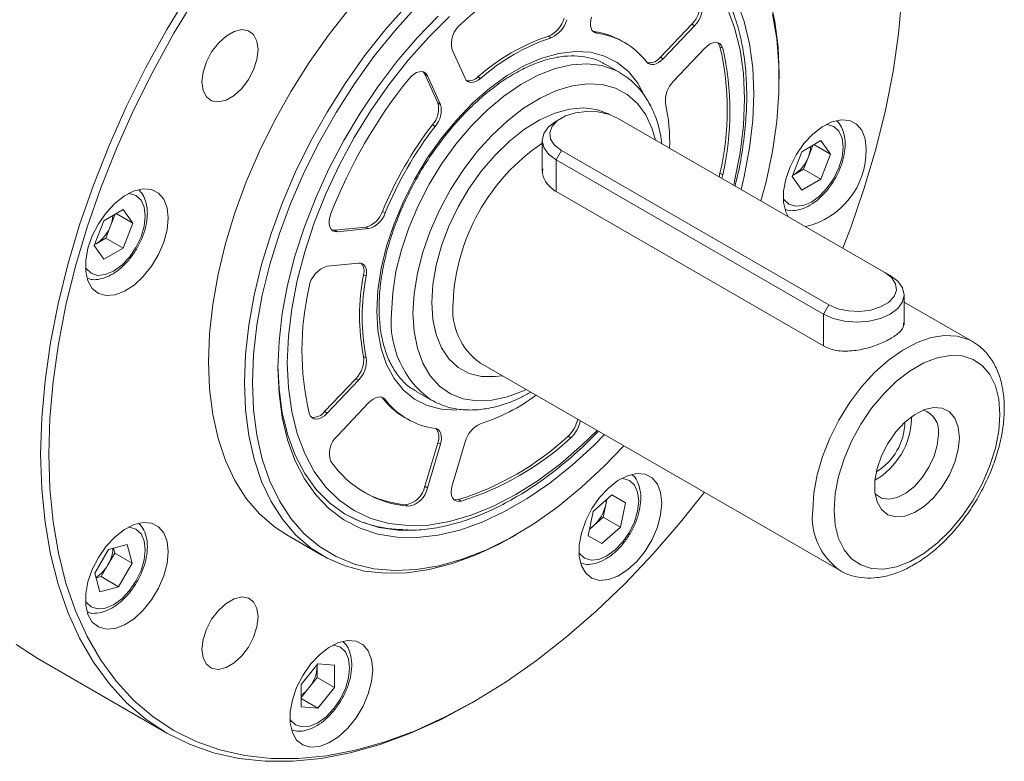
# Model space of a CAD drawing. Header units: millimetres. Extents: x 889 to 1305, y 1037 to 1331.
# Tile 4 of 10: x 1028 to 1065, y 1109 to 1136. Entities that reach past the tile are written whole.
import ezdxf

# ---------------------------------------------------------------- set-up
doc = ezdxf.new("R2010")
doc.units = ezdxf.units.MM
doc.layers.get('0').update_dxf_attribs({"lineweight": 18})

msp = doc.modelspace()

# ---------------------------------------------------------------- linework, layer by layer
at = {"color": 7, "linetype": 'Continuous', "lineweight": 15}
for p, q in [((1052.131394, 1134.616077), (1053.287032, 1135.835975)), ((1052.230387, 1134.558929), (1053.386025, 1135.778828)), ((1053.287032, 1135.835975), (1053.386025, 1135.778828)), ((1047.987066, 1135.393627), (1048.086059, 1135.33648)), ((1049.633108, 1135.567909), (1049.669919, 1135.560178)), ((1049.669919, 1135.560178), (1049.768912, 1135.50303)), ((1044.418621, 1134.891332), (1044.897302, 1133.83318)), ((1050.801908, 1135.155569), (1050.702915, 1135.212716)), ((1053.764863, 1134.941387), (1052.609224, 1133.721488)), ((1054.333758, 1135.002399), (1054.432751, 1134.945252)), ((1052.131394, 1134.616077), (1052.230387, 1134.558929)), ((1050.623435, 1134.046196), (1050.078961, 1134.360514)), ((1043.883715, 1132.924876), (1043.405034, 1133.983027)), ((1043.405034, 1133.983027), (1043.504027, 1133.92588)), ((1043.982708, 1132.867729), (1043.504027, 1133.92588)), ((1045.369417, 1133.882491), (1045.46841, 1133.825343)), ((1056.528237, 1133.813009), (1056.528238, 1133.984454)), ((1043.883715, 1132.924876), (1043.982708, 1132.867729)), ((1048.459983, 1132.356457), (1048.261961, 1132.242105)), ((1060.438538, 1126.6417), (1050.539045, 1132.356555)), ((1043.686564, 1132.10606), (1043.785557, 1132.048913)), ((1047.749597, 1131.527865), (1047.749597, 1130.394707)), ((1057.358759, 1131.11365), (1058.073194, 1131.526085)), ((1057.772716, 1131.352622), (1057.608336, 1130.928949)), ((1057.811594, 1131.375064), (1058.430412, 1131.017828)), ((1058.073194, 1131.526085), (1058.430412, 1131.017828)), ((1048.460151, 1131.156436), (1048.262161, 1130.813507)), ((1048.460151, 1131.156436), (1058.359644, 1125.44158)), ((1057.001542, 1130.19296), (1057.358759, 1131.11365)), ((1057.608336, 1130.928949), (1057.429727, 1130.468604)), ((1058.430412, 1131.017828), (1058.073194, 1130.097138)), ((1058.161654, 1125.098652), (1048.262161, 1130.813507)), ((1054.297406, 1130.1869), (1054.333758, 1130.318517)), ((1054.333758, 1130.318517), (1054.432751, 1130.26137)), ((1054.396399, 1130.129753), (1054.432751, 1130.26137)), ((1057.358759, 1129.684704), (1057.001542, 1130.19296)), ((1057.072509, 1130.262386), (1057.015771, 1130.229632)), ((1057.072509, 1130.262386), (1057.017201, 1130.233318)), ((1057.429727, 1130.468604), (1057.072509, 1130.262386)), ((1057.429727, 1130.468604), (1058.073194, 1130.097138)), ((1058.073194, 1130.097138), (1057.358759, 1129.684704)), ((1058.161654, 1123.920256), (1048.262161, 1129.635111)), ((1031.521476, 1128.556555), (1032.235912, 1128.96899)), ((1031.935433, 1128.795527), (1031.771053, 1128.371854)), ((1031.974311, 1128.81797), (1032.593129, 1128.460734)), ((1032.235912, 1128.96899), (1032.593129, 1128.460734)), ((1041.835607, 1128.900108), (1041.9346, 1128.84296)), ((1031.164259, 1127.635865), (1031.521476, 1128.556555)), ((1031.771053, 1128.371854), (1031.592445, 1127.911509)), ((1032.593129, 1128.460734), (1032.235912, 1127.540043)), ((1040.069451, 1128.205628), (1041.225089, 1128.320001)), ((1041.225089, 1128.320001), (1041.324082, 1128.262853)), ((1040.069451, 1128.205628), (1040.168444, 1128.148481)), ((1040.168444, 1128.148481), (1041.324082, 1128.262853)), ((1031.521476, 1127.127609), (1031.164259, 1127.635865)), ((1031.235227, 1127.705292), (1031.178488, 1127.672537)), ((1031.235227, 1127.705292), (1031.179918, 1127.676223)), ((1031.592445, 1127.911509), (1031.235227, 1127.705292)), ((1031.592445, 1127.911509), (1032.235912, 1127.540043)), ((1032.235912, 1127.540043), (1031.521476, 1127.127609)), ((1040.945245, 1126.988016), (1039.789607, 1126.873643)), ((1041.138546, 1126.554407), (1041.237539, 1126.497259)), ((1060.636527, 1126.527366), (1060.438538, 1126.6417)), ((1061.149092, 1124.695886), (1061.149092, 1125.813008)), ((1058.161654, 1125.098652), (1058.359644, 1125.44158)), ((1063.6803, 1124.083823), (1061.149093, 1125.545058)), ((1063.6803, 1124.083823), (1063.714213, 1124.063696)), ((1041.138546, 1123.531642), (1041.237539, 1123.474495)), ((1045.465877, 1123.283027), (1058.780698, 1115.596544)), ((1039.690614, 1121.483511), (1040.846252, 1122.70341)), ((1039.789607, 1121.426364), (1040.945245, 1122.646263)), ((1040.846252, 1122.70341), (1040.945245, 1122.646263)), ((1043.07953, 1122.23583), (1043.624004, 1121.921512)), ((1041.324082, 1121.808821), (1040.168444, 1120.588923)), ((1041.835607, 1121.99075), (1041.81046, 1122.018816)), ((1041.835607, 1121.99075), (1041.9346, 1121.933603)), ((1043.676771, 1121.891955), (1043.624004, 1121.921512)), ((1039.690614, 1121.483511), (1039.789607, 1121.426364)), ((1042.653569, 1121.269329), (1042.752562, 1121.212182)), ((1061.428489, 1121.211749), (1061.426288, 1121.297354)), ((1043.405034, 1118.719853), (1043.883715, 1120.330677)), ((1043.883715, 1120.330677), (1043.982708, 1120.27353)), ((1044.897302, 1120.364047), (1044.418621, 1118.753222)), ((1048.706313, 1120.571495), (1048.805305, 1120.514348)), ((1043.504027, 1118.662706), (1043.982708, 1120.27353)), ((1043.405034, 1118.719853), (1043.504027, 1118.662706)), ((1044.650171, 1118.229935), (1044.749164, 1118.172787)), ((1049.64323, 1117.789717), (1050.333321, 1118.401625)), ((1050.14445, 1118.234151), (1050.102581, 1118.029541)), ((1050.33326, 1118.401565), (1050.838503, 1118.109894)), ((1050.333321, 1118.401625), (1050.838503, 1118.109894)), ((1050.838503, 1118.109894), (1050.653594, 1117.206257)), ((1042.699037, 1118.036832), (1042.79803, 1117.979685)), ((1049.458321, 1116.88608), (1049.64323, 1117.789717)), ((1050.102581, 1118.029541), (1050.010127, 1117.577723)), ((1050.010127, 1117.577723), (1049.665081, 1117.27177)), ((1050.010127, 1117.577723), (1050.653594, 1117.206257)), ((1049.665081, 1117.27177), (1049.508907, 1117.133289)), ((1050.653594, 1117.206257), (1049.963503, 1116.594351)), ((1038.29288, 1116.91642), (1039.629313, 1116.144914)), ((1046.630352, 1116.838955), (1046.77882, 1116.924692)), ((1049.963503, 1116.594351), (1049.458321, 1116.88608)), ((1031.188604, 1115.504994), (1031.693785, 1116.379994)), ((1031.693785, 1116.379994), (1032.383875, 1116.564848)), ((1031.876359, 1116.4289), (1031.925318, 1116.246168)), ((1032.383875, 1116.564848), (1032.568785, 1115.874703)), ((1031.925318, 1116.246168), (1031.672727, 1115.808669)), ((1031.925318, 1116.246168), (1032.568785, 1115.874703)), ((1031.672727, 1115.808669), (1031.420136, 1115.371168)), ((1032.568785, 1115.874703), (1032.063603, 1114.999703)), ((1031.373513, 1114.814848), (1031.188604, 1115.504994)), ((1031.420136, 1115.371168), (1031.237563, 1115.322263)), ((1031.420136, 1115.371168), (1032.063603, 1114.999703)), ((1032.063603, 1114.999703), (1031.373513, 1114.814848)), ((1029.055982, 1112.347478), (1033.857238, 1109.575773)), ((1038.827541, 1111.375089), (1039.446259, 1112.144768)), ((1039.41903, 1112.110895), (1039.421511, 1112.048411)), ((1039.421511, 1112.113981), (1039.421511, 1112.048411)), ((1039.421511, 1112.048411), (1039.421511, 1111.635908)), ((1039.446259, 1112.144768), (1040.064978, 1112.089446)), ((1040.064978, 1112.089446), (1040.064978, 1111.264443)), ((1039.421511, 1111.635908), (1039.112151, 1111.251069)), ((1039.421511, 1111.635908), (1040.064978, 1111.264443)), ((1038.827541, 1110.550086), (1038.827541, 1111.375089)), ((1039.112151, 1111.251069), (1038.827541, 1110.897016)), ((1040.064978, 1111.264443), (1039.446259, 1110.494763)), ((1038.827541, 1110.851941), (1039.446259, 1110.494763)), ((1039.446259, 1110.494763), (1038.827541, 1110.550086)), ((1045.146414, 1110.694915), (1045.294882, 1110.780652))]:
    msp.add_line(p, q, dxfattribs=at)
at = {"color": 8, "linetype": 'Continuous', "lineweight": 15}
for p, q in [((1048.262161, 1129.635111), (1048.262161, 1130.813507)), ((1058.161654, 1123.920256), (1058.161654, 1125.098652))]:
    msp.add_line(p, q, dxfattribs=at)
at = {"color": 7, "linetype": 'Continuous', "lineweight": 15, "flags": 128}
for points in [[(1029.180885, 1119.911619), (1029.221557, 1121.250123), (1029.343365, 1122.628764), (1029.545687, 1124.040518), (1029.827495, 1125.478191), (1030.187352, 1126.934456), (1030.623423, 1128.401894), (1031.133487, 1129.873025), (1031.714944, 1131.340353), (1032.364831, 1132.796403), (1033.079838, 1134.233753), (1033.85632, 1135.645079), (1034.69032, 1137.02319)], [(1034.936053, 1136.864013), (1034.109811, 1135.498722), (1033.340552, 1134.100524), (1032.632198, 1132.676545), (1031.988355, 1131.234041), (1031.412307, 1129.780361), (1030.906988, 1128.322915), (1030.474973, 1126.869128), (1030.118464, 1125.42641), (1029.839278, 1124.002111), (1029.638837, 1122.603489), (1029.518161, 1121.237672), (1029.477868, 1119.911619), (1029.477868, 1119.911619)], [(1056.171489, 1136.819726), (1056.36915, 1135.9338), (1056.488386, 1134.986166), (1056.528238, 1133.984454), (1056.528238, 1133.984454)], [(1058.880002, 1127.541424), (1059.172316, 1128.301845), (1059.677635, 1129.759292), (1060.10965, 1131.213079), (1060.466159, 1132.655797), (1060.745345, 1134.080096), (1060.945786, 1135.478718), (1061.066461, 1136.844535)], [(1040.601251, 1136.399603), (1039.838709, 1135.43329), (1039.120077, 1134.415511), (1038.45114, 1133.354461), (1037.837284, 1132.258681), (1037.283451, 1131.136996), (1036.794102, 1129.998436), (1036.373174, 1128.852168), (1036.024059, 1127.707422), (1035.749566, 1126.573413), (1035.551905, 1125.459272), (1035.432668, 1124.373971), (1035.392817, 1123.326247), (1035.432668, 1122.324535), (1035.551905, 1121.376901), (1035.749566, 1120.490975), (1036.024059, 1119.673889), (1036.373174, 1118.932222), (1036.794102, 1118.271947), (1037.283451, 1117.698378), (1037.837284, 1117.216134), (1038.29288, 1116.91642)], [(1036.729249, 1122.554741), (1036.769101, 1123.602465), (1036.888337, 1124.687766), (1037.085998, 1125.801907), (1037.360492, 1126.935916), (1037.709606, 1128.080662), (1038.130534, 1129.22693), (1038.619884, 1130.36549), (1039.173716, 1131.487175), (1039.787573, 1132.582955), (1040.456509, 1133.644005), (1041.175141, 1134.661784), (1041.937683, 1135.628097), (1042.737994, 1136.535163)], [(1043.097019, 1136.486661), (1042.29114, 1135.591782), (1041.522433, 1134.635518), (1040.797269, 1133.625794), (1040.121658, 1132.570977), (1039.501196, 1131.479806), (1038.941025, 1130.361324), (1038.445789, 1129.2248), (1038.019589, 1128.07965), (1037.665958, 1126.935364), (1037.387826, 1125.801423), (1037.187497, 1124.687224), (1037.066633, 1123.601999), (1037.026232, 1122.554741), (1037.026232, 1122.554741)], [(1054.956668, 1136.687092), (1055.230896, 1135.930445), (1055.428567, 1135.103644), (1055.547891, 1134.214177), (1055.587785, 1133.270098), (1055.547891, 1132.279958), (1055.428567, 1131.252722), (1055.230896, 1130.197695), (1055.116273, 1129.714178)], [(1037.966685, 1123.097653), (1038.006579, 1124.087793), (1038.125903, 1125.115028), (1038.323573, 1126.170055), (1038.597802, 1127.24332), (1038.946105, 1128.325102), (1039.365328, 1129.405605), (1039.851674, 1130.475045), (1040.40074, 1131.523735), (1041.007551, 1132.542179), (1041.666614, 1133.521153), (1042.37196, 1134.451792), (1043.1172, 1135.325667), (1043.895586, 1136.134866)], [(1049.571761, 1136.09422), (1049.545632, 1135.983149), (1049.534483, 1135.876922), (1049.53866, 1135.778831), (1049.558034, 1135.691916), (1049.592004, 1135.618871), (1049.639518, 1135.561957), (1049.699103, 1135.522941), (1049.768912, 1135.50303)], [(1055.848828, 1129.291284), (1056.037173, 1130.00124), (1056.276652, 1131.126476), (1056.437416, 1132.227329), (1056.518132, 1133.294676), (1056.518132, 1134.319674), (1056.437416, 1135.293829), (1056.276652, 1136.209068)], [(1037.231758, 1134.89619), (1037.189653, 1135.21005), (1037.06675, 1135.449871), (1036.873004, 1135.596223), (1036.624113, 1135.637248), (1036.34024, 1135.569624), (1036.044383, 1135.39883), (1035.760509, 1135.1387), (1035.511618, 1134.810311), (1035.317873, 1134.440266), (1035.194969, 1134.058544), (1035.152864, 1133.69607), (1035.194969, 1133.382208), (1035.317873, 1133.142388), (1035.511618, 1132.996036), (1035.760509, 1132.95501), (1036.044383, 1133.022634), (1036.34024, 1133.193429), (1036.624113, 1133.453558), (1036.873004, 1133.781948), (1037.06675, 1134.151993), (1037.189653, 1134.533714), (1037.231758, 1134.89619)], [(1054.432751, 1134.945252), (1054.395128, 1135.037057), (1054.337568, 1135.105599), (1054.262673, 1135.147777), (1054.173831, 1135.161684), (1054.07506, 1135.146691), (1053.970827, 1135.103477), (1053.865845, 1135.033994), (1053.764863, 1134.941387)], [(1054.333758, 1135.002399), (1054.296135, 1135.094205), (1054.251241, 1135.151381)], [(1051.61987, 1134.434148), (1051.672012, 1134.383635), (1051.735586, 1134.351529), (1051.808625, 1134.338827), (1051.888863, 1134.34592), (1051.973815, 1134.372589), (1052.060848, 1134.418008), (1052.147265, 1134.48077), (1052.230387, 1134.558929)], [(1043.504027, 1133.92588), (1043.453633, 1134.003506), (1043.384835, 1134.05579), (1043.300747, 1134.080367), (1043.205171, 1134.076125), (1043.102429, 1134.043257), (1042.997168, 1133.983249), (1042.894149, 1133.898815), (1042.79803, 1133.793773)], [(1043.405034, 1133.983027), (1043.35464, 1134.060653), (1043.343689, 1134.07187)], [(1044.897302, 1133.83318), (1044.937603, 1133.767236), (1044.990825, 1133.718294), (1045.05532, 1133.687871), (1045.12909, 1133.676911), (1045.209847, 1133.685751), (1045.29509, 1133.714119), (1045.382178, 1133.761135), (1045.46841, 1133.825343)], [(1050.539045, 1132.356555), (1050.204095, 1132.501304), (1049.812067, 1132.585716), (1049.394727, 1132.602947), (1048.985887, 1132.551602), (1048.618661, 1132.435844), (1048.322803, 1132.26505), (1048.122283, 1132.053055), (1048.033341, 1131.817036), (1048.06319, 1131.576111), (1048.209411, 1131.349798), (1048.460151, 1131.156436)], [(1048.262161, 1130.813507), (1047.984054, 1131.022737), (1047.809228, 1131.266391), (1047.749597, 1131.527865), (1047.809227, 1131.789337), (1047.984053, 1132.032991), (1048.261961, 1132.242105)], [(1059.745374, 1131.205453), (1059.704014, 1131.590203), (1059.582162, 1131.906457), (1059.386388, 1132.137166), (1059.127245, 1132.269892), (1058.818706, 1132.29748), (1058.477402, 1132.218443), (1058.121734, 1132.037042), (1057.770876, 1131.763055), (1057.443741, 1131.411254), (1057.157968, 1131.000604), (1056.928962, 1130.553245), (1056.769068, 1130.093292), (1056.686906, 1129.645542), (1056.686906, 1129.234133), (1056.769068, 1128.881245), (1056.85217, 1128.712067)], [(1033.908091, 1128.648359), (1033.866731, 1129.033108), (1033.744879, 1129.349362), (1033.549105, 1129.580071), (1033.289963, 1129.712798), (1032.981423, 1129.740386), (1032.640119, 1129.661348), (1032.284451, 1129.479947), (1031.933593, 1129.20596), (1031.606459, 1128.854159), (1031.320686, 1128.44351), (1031.091679, 1127.99615), (1030.931785, 1127.536197), (1030.849623, 1127.088447), (1030.849623, 1126.677038), (1030.931785, 1126.32415), (1031.091679, 1126.048807), (1031.320686, 1125.865853), (1031.606459, 1125.78515), (1031.933593, 1125.811049), (1032.284451, 1125.942155), (1032.640119, 1126.1714), (1032.981423, 1126.486423), (1033.289963, 1126.870244), (1033.549105, 1127.302169), (1033.744879, 1127.758914), (1033.866731, 1128.215855), (1033.908091, 1128.648359)], [(1039.929905, 1128.826035), (1039.886992, 1128.690267), (1039.865376, 1128.558825), (1039.866032, 1128.437653), (1039.888932, 1128.33223), (1039.933039, 1128.247325), (1039.996359, 1128.186777), (1040.076029, 1128.153324), (1040.168444, 1128.148481)], [(1039.961913, 1128.214331), (1039.977036, 1128.210472), (1040.069451, 1128.205628)], [(1041.237539, 1126.497259), (1041.250032, 1126.60405), (1041.247211, 1126.702986), (1041.229162, 1126.791003), (1041.196446, 1126.865371), (1041.150075, 1126.923788), (1041.091487, 1126.964443), (1041.022498, 1126.986076), (1040.945245, 1126.988016)], [(1060.636527, 1126.527366), (1060.914638, 1126.318134), (1061.089464, 1126.07448), (1061.149092, 1125.813008), (1061.089461, 1125.551536), (1060.914635, 1125.307882), (1060.63653, 1125.09865), (1060.274091, 1124.938103), (1059.852024, 1124.837179), (1059.399092, 1124.802755), (1058.94616, 1124.837177), (1058.524093, 1124.938102), (1058.161654, 1125.098652)], [(1058.359644, 1125.44158), (1058.694597, 1125.296829), (1059.086621, 1125.212419), (1059.503961, 1125.195188), (1059.912805, 1125.246531), (1060.280031, 1125.362289), (1060.575889, 1125.533084), (1060.776409, 1125.745079), (1060.865347, 1125.981099), (1060.835498, 1126.222025), (1060.689281, 1126.448335), (1060.438538, 1126.6417)], [(1058.557634, 1117.839984), (1058.599489, 1117.280858), (1058.723913, 1116.785309), (1058.927511, 1116.366853), (1059.204729, 1116.036905), (1059.548007, 1115.804465), (1059.947979, 1115.675874), (1060.393737, 1115.654638), (1060.873121, 1115.741338), (1061.373055, 1115.933608), (1061.879901, 1116.226205), (1062.379834, 1116.611145), (1062.859218, 1117.07793), (1063.304976, 1117.613826), (1063.704949, 1118.204217), (1064.048226, 1118.832996), (1064.325445, 1119.483014), (1064.529043, 1120.136539), (1064.653466, 1120.775745), (1064.695321, 1121.383195), (1064.653466, 1121.942321), (1064.529043, 1122.437871), (1064.325445, 1122.856327), (1064.048226, 1123.186275), (1063.704949, 1123.418714), (1063.304976, 1123.547306), (1062.859218, 1123.568541), (1062.379834, 1123.481842), (1061.879901, 1123.289571), (1061.373055, 1122.996975), (1060.873121, 1122.612035), (1060.393737, 1122.14525), (1059.947979, 1121.609353), (1059.548007, 1121.018963), (1059.204729, 1120.390183), (1058.927511, 1119.740165), (1058.723913, 1119.08664), (1058.599489, 1118.447435), (1058.557634, 1117.839984)], [(1050.055936, 1120.633242), (1049.658884, 1120.232885), (1048.854401, 1119.495691), (1048.031107, 1118.837179), (1047.196458, 1118.263313), (1046.358012, 1117.779289), (1045.523363, 1117.389489), (1044.700069, 1117.097446), (1043.895586, 1116.905804), (1043.1172, 1116.816297), (1042.37196, 1116.829736), (1041.666614, 1116.946001), (1041.007551, 1117.164037), (1040.40074, 1117.481871), (1039.851674, 1117.896624), (1039.365328, 1118.40454), (1038.946105, 1119.001019), (1038.597802, 1119.680659), (1038.323573, 1120.437306), (1038.125903, 1121.264107), (1038.006579, 1122.153574), (1037.966685, 1123.097653)], [(1037.967001, 1123.183921), (1038.007123, 1122.327049), (1038.128058, 1121.440485), (1038.328363, 1120.617682), (1038.606165, 1119.866323), (1038.958872, 1119.193424), (1039.383191, 1118.605265), (1039.875159, 1118.10734), (1040.430184, 1117.704298), (1041.043083, 1117.3999), (1041.708134, 1117.196991), (1042.419127, 1117.097463), (1043.062224, 1117.095286)], [(1046.630352, 1116.838955), (1046.184604, 1116.593141), (1045.299902, 1116.174361), (1044.425899, 1115.852964), (1043.569631, 1115.631539), (1042.737994, 1115.511869), (1041.937683, 1115.494915), (1041.175141, 1115.580816), (1040.456509, 1115.76888), (1039.787573, 1116.057592), (1039.173716, 1116.444628), (1038.619884, 1116.926872), (1038.130534, 1117.500441), (1037.709606, 1118.160716), (1037.360492, 1118.902383), (1037.085998, 1119.719469), (1036.888337, 1120.605395), (1036.769101, 1121.553029), (1036.729249, 1122.554741)], [(1037.026232, 1122.554741), (1037.066633, 1121.554129), (1037.187497, 1120.608451), (1037.387826, 1119.725547), (1037.665958, 1118.912731), (1038.019589, 1118.176738), (1038.445789, 1117.523668), (1038.941025, 1116.958931), (1039.501196, 1116.487209), (1040.121658, 1116.112408), (1040.797269, 1115.837635), (1041.522433, 1115.665167), (1042.29114, 1115.596433), (1043.097019, 1115.632003), (1043.933395, 1115.771581), (1044.793335, 1116.014011), (1045.669714, 1116.357285), (1046.555271, 1116.798559), (1047.442667, 1117.334173), (1048.324549, 1117.959692), (1049.193609, 1118.669932), (1050.042647, 1119.459007), (1050.772996, 1120.219291)], [(1041.9346, 1121.933603), (1041.882458, 1121.984115), (1041.818883, 1122.016221), (1041.745844, 1122.028924), (1041.665607, 1122.021831), (1041.580655, 1121.995161), (1041.493622, 1121.949742), (1041.407205, 1121.88698), (1041.324082, 1121.808821)], [(1039.121718, 1121.422499), (1039.159341, 1121.330693), (1039.216902, 1121.262151), (1039.291797, 1121.219973), (1039.380638, 1121.206066), (1039.479409, 1121.221059), (1039.583643, 1121.264274), (1039.688625, 1121.333756), (1039.789607, 1121.426364)], [(1063.199186, 1120.519495), (1063.156793, 1120.913845), (1063.031901, 1121.23799), (1062.831242, 1121.474455), (1062.565634, 1121.610493), (1062.249396, 1121.63877), (1061.899576, 1121.55776), (1061.535033, 1121.371833), (1061.17542, 1121.09101), (1060.840124, 1120.730431), (1060.54722, 1120.309535), (1060.312499, 1119.851012), (1060.148616, 1119.379583), (1060.064404, 1118.920661), (1060.064404, 1118.498987), (1060.148616, 1118.137293), (1060.312499, 1117.85508), (1060.54722, 1117.66756), (1060.840124, 1117.584844), (1061.17542, 1117.61139), (1061.535033, 1117.745767), (1061.899576, 1117.980731), (1062.249396, 1118.303615), (1062.565634, 1118.697013), (1062.831242, 1119.139715), (1063.031901, 1119.607857), (1063.156793, 1120.076199), (1063.199186, 1120.519495)], [(1043.982708, 1120.27353), (1044.008838, 1120.384601), (1044.019987, 1120.490829), (1044.015809, 1120.588919), (1043.996436, 1120.675834), (1043.962465, 1120.74888), (1043.914952, 1120.805793), (1043.855367, 1120.844809), (1043.785557, 1120.86472)], [(1060.071384, 1118.442798), (1060.09035, 1118.422779), (1060.311179, 1118.278708), (1060.583552, 1118.236341), (1060.890355, 1118.29834), (1061.212309, 1118.46081), (1061.529187, 1118.713542), (1061.821076, 1119.040656), (1062.069637, 1119.421598), (1062.259251, 1119.832433), (1062.378005, 1120.247345), (1062.418436, 1120.640265)], [(1045.146414, 1110.694915), (1045.14382, 1110.693418), (1044.005037, 1110.082978), (1042.872057, 1109.569582), (1041.750654, 1109.155845), (1040.646541, 1108.843875), (1039.565346, 1108.635264), (1038.512577, 1108.531072), (1037.493599, 1108.531832), (1036.513606, 1108.637538), (1035.577589, 1108.847653), (1034.69032, 1109.161107), (1033.85632, 1109.576303), (1033.079838, 1110.091121), (1032.364831, 1110.702942), (1031.714944, 1111.408647), (1031.133487, 1112.20464), (1030.623423, 1113.086864), (1030.187352, 1114.050824), (1029.827495, 1115.091608), (1029.545687, 1116.203912), (1029.343365, 1117.382069), (1029.221557, 1118.620074), (1029.180885, 1119.911619)], [(1029.477868, 1119.911619), (1029.518161, 1118.632089), (1029.638837, 1117.405601), (1029.839278, 1116.238404), (1030.118464, 1115.136446), (1030.474973, 1114.105344), (1030.906988, 1113.150351), (1031.412307, 1112.276334), (1031.988355, 1111.487745), (1032.632198, 1110.788606), (1033.340552, 1110.182475), (1034.109811, 1109.672445), (1034.936053, 1109.261113), (1035.815069, 1108.950576), (1036.742378, 1108.742415), (1037.713256, 1108.637691), (1038.722754, 1108.636938), (1039.76573, 1108.74016), (1040.836868, 1108.946831), (1041.93071, 1109.2559), (1043.041681, 1109.665788), (1044.164122, 1110.174407), (1045.292311, 1110.779168), (1046.420501, 1111.476987), (1047.542941, 1112.26431), (1048.653913, 1113.137122), (1049.747755, 1114.090977), (1050.818893, 1115.121015), (1051.861868, 1116.221987), (1052.871367, 1117.388282), (1053.754209, 1118.498275)], [(1052.177809, 1118.098047), (1052.136449, 1118.482797), (1052.014597, 1118.799051), (1051.818823, 1119.029759), (1051.559681, 1119.162485), (1051.251141, 1119.190074), (1050.909837, 1119.111036), (1050.554169, 1118.929635), (1050.20331, 1118.655648), (1049.876177, 1118.303848), (1049.590404, 1117.893197), (1049.361397, 1117.445837), (1049.201503, 1116.985885), (1049.119341, 1116.538135), (1049.119341, 1116.126726), (1049.201503, 1115.773839), (1049.361397, 1115.498495), (1049.590404, 1115.315541), (1049.876177, 1115.234838), (1050.20331, 1115.260737), (1050.554169, 1115.391844), (1050.909837, 1115.621087), (1051.251141, 1115.936112), (1051.559681, 1116.319931), (1051.818823, 1116.751857), (1052.014597, 1117.208602), (1052.136449, 1117.665543), (1052.177809, 1118.098047)], [(1044.418621, 1118.753222), (1044.388908, 1118.619458), (1044.38122, 1118.493791), (1044.395905, 1118.381904), (1044.432299, 1118.288856), (1044.488757, 1118.218857), (1044.562723, 1118.175071), (1044.650854, 1118.15948), (1044.749164, 1118.172787)], [(1044.479968, 1118.226911), (1044.551861, 1118.216627), (1044.650171, 1118.229935)], [(1050.123591, 1118.215655), (1050.11837, 1118.130318), (1050.102581, 1118.029541)], [(1033.908091, 1116.289907), (1033.866731, 1116.674657), (1033.744879, 1116.990911), (1033.549105, 1117.22162), (1033.289963, 1117.354347), (1032.981423, 1117.381934), (1032.640119, 1117.302897), (1032.284451, 1117.121496), (1031.933593, 1116.847509), (1031.606459, 1116.495708), (1031.320686, 1116.085059), (1031.091679, 1115.637699), (1030.931785, 1115.177746), (1030.849623, 1114.729996), (1030.849623, 1114.318587), (1030.931785, 1113.965699), (1031.091679, 1113.690356), (1031.320686, 1113.507402), (1031.606459, 1113.426699), (1031.933593, 1113.452598), (1032.284451, 1113.583704), (1032.640119, 1113.812948), (1032.981423, 1114.127972), (1033.289963, 1114.511793), (1033.549105, 1114.943718), (1033.744879, 1115.400463), (1033.866731, 1115.857404), (1033.908091, 1116.289907)], [(1049.665081, 1117.27177), (1049.585704, 1117.207713), (1049.514491, 1117.160575)], [(1037.231758, 1113.8795), (1037.189653, 1114.193362), (1037.06675, 1114.433182), (1036.873004, 1114.579534), (1036.624113, 1114.62056), (1036.34024, 1114.552936), (1036.044383, 1114.382142), (1035.760509, 1114.122012), (1035.511618, 1113.793622), (1035.317873, 1113.423577), (1035.194969, 1113.041856), (1035.152864, 1112.67938), (1035.194969, 1112.36552), (1035.317873, 1112.125699), (1035.511618, 1111.979347), (1035.760509, 1111.938322), (1036.044383, 1112.005946), (1036.34024, 1112.176741), (1036.624113, 1112.43687), (1036.873004, 1112.765259), (1037.06675, 1113.135304), (1037.189653, 1113.517026), (1037.231758, 1113.8795)], [(1041.475656, 1111.919826), (1041.434296, 1112.304576), (1041.312444, 1112.620829), (1041.11667, 1112.851538), (1040.857528, 1112.984264), (1040.548988, 1113.011853), (1040.207684, 1112.932815), (1039.852016, 1112.751414), (1039.501158, 1112.477426), (1039.174024, 1112.125627), (1038.888251, 1111.714976), (1038.659244, 1111.267616), (1038.49935, 1110.807664), (1038.417188, 1110.359914), (1038.417188, 1109.948505), (1038.49935, 1109.595617), (1038.659244, 1109.320274), (1038.888251, 1109.137319), (1039.174024, 1109.056617), (1039.501158, 1109.082516), (1039.852016, 1109.213622), (1040.207684, 1109.442866), (1040.548988, 1109.75789), (1040.857528, 1110.14171), (1041.11667, 1110.573635), (1041.312444, 1111.03038), (1041.434296, 1111.487322), (1041.475656, 1111.919826)], [(1028.278583, 1112.862827), (1029.055065, 1112.348008), (1029.055982, 1112.347478)]]:
    msp.add_lwpolyline(points, dxfattribs=at)
at = {"color": 8, "linetype": 'Continuous', "lineweight": 15, "flags": 128}
for points in [[(1054.841914, 1129.872562), (1054.876843, 1130.022439), (1055.078668, 1131.069379), (1055.200546, 1132.08853), (1055.241303, 1133.070078), (1055.200546, 1134.004568), (1055.078668, 1134.883002), (1054.876843, 1135.69692), (1054.597014, 1136.438483)], [(1044.320246, 1136.118615), (1043.538176, 1135.343999), (1042.7873, 1134.500428), (1042.07485, 1133.596025), (1041.407687, 1132.6395), (1040.792235, 1131.640065), (1040.234422, 1130.607346), (1039.739619, 1129.551286), (1039.312593, 1128.482058), (1038.957456, 1127.409958), (1038.677626, 1126.345311), (1038.475801, 1125.298371), (1038.353923, 1124.27922), (1038.313166, 1123.297672), (1038.313166, 1123.297672)], [(1041.629497, 1125.21215), (1041.670089, 1125.980616), (1041.791223, 1126.783828), (1041.99099, 1127.609121), (1042.266238, 1128.443477), (1042.612628, 1129.27374), (1043.024696, 1130.086814), (1043.495944, 1130.869878), (1044.018939, 1131.610582), (1044.585435, 1132.297246), (1045.186496, 1132.919038), (1045.812645, 1133.466154), (1046.454006, 1133.929966), (1047.100464, 1134.303159), (1047.741825, 1134.579846), (1048.367973, 1134.755665), (1048.969035, 1134.827844), (1049.535531, 1134.795243), (1050.058526, 1134.658377), (1050.529774, 1134.419404), (1050.941842, 1134.082092), (1051.288231, 1133.651763), (1051.541236, 1133.186156)], [(1042.173972, 1125.126426), (1042.214609, 1125.880804), (1042.335854, 1126.669713), (1042.535715, 1127.480201), (1042.810912, 1128.29896), (1043.156924, 1129.112544), (1043.568071, 1129.907595), (1044.037602, 1130.671058), (1044.557807, 1131.390397), (1045.120144, 1132.053801), (1045.71538, 1132.650377), (1046.33374, 1133.170328), (1046.965072, 1133.605118), (1047.599009, 1133.947607), (1048.225142, 1134.192171), (1048.833189, 1134.334794), (1049.413167, 1134.373136), (1049.955552, 1134.306566), (1050.451439, 1134.136176), (1050.607302, 1134.055424)], [(1051.946451, 1131.544077), (1051.821502, 1131.963565), (1051.584022, 1132.473191), (1051.274014, 1132.898626), (1050.89701, 1133.232277), (1050.459738, 1133.468191), (1049.97, 1133.602158), (1049.436538, 1133.631786), (1048.868869, 1133.556548), (1048.277124, 1133.377785), (1047.671862, 1133.098689), (1047.063886, 1132.724239), (1046.464043, 1132.261117), (1045.883039, 1131.717588), (1045.331241, 1131.103352), (1044.818496, 1130.429368), (1044.353954, 1129.707665), (1043.945904, 1128.951122), (1043.60163, 1128.173238), (1043.327273, 1127.387895), (1043.12773, 1126.609108), (1043.006562, 1125.850774), (1042.965931, 1125.126426)], [(1043.658896, 1125.526466), (1043.700039, 1126.199353), (1043.822591, 1126.905401), (1044.023941, 1127.629563), (1044.299797, 1128.356404), (1044.64428, 1129.070432), (1045.050047, 1129.75643), (1045.50845, 1130.399776), (1046.00972, 1130.986759), (1046.543172, 1131.504869), (1047.097438, 1131.943062), (1047.660703, 1132.291999), (1048.220963, 1132.544243), (1048.766276, 1132.694419), (1049.285021, 1132.739325), (1049.766141, 1132.678004), (1050.199382, 1132.511763), (1050.238766, 1132.490022)], [(1056.677557, 1129.369614), (1056.697908, 1129.338926), (1056.884727, 1129.165627), (1057.128194, 1129.090446), (1057.411718, 1129.118506), (1057.715976, 1129.247895), (1058.020235, 1129.469795), (1058.30376, 1129.769085), (1058.547227, 1130.125368), (1058.734046, 1130.514363), (1058.851486, 1130.909563), (1058.891542, 1131.284033), (1058.851486, 1131.612256), (1058.734046, 1131.871863), (1058.547227, 1132.045161), (1058.30376, 1132.120343), (1058.266842, 1132.122634)], [(1033.054259, 1128.726939), (1033.014203, 1129.055161), (1032.896763, 1129.314768), (1032.709944, 1129.488067), (1032.466477, 1129.563248), (1032.429559, 1129.565539)], [(1030.840274, 1126.81252), (1030.860625, 1126.781831), (1031.047444, 1126.608532), (1031.290911, 1126.533351), (1031.574436, 1126.561412), (1031.878694, 1126.690801), (1032.182953, 1126.912701), (1032.466477, 1127.21199), (1032.709944, 1127.568273), (1032.896763, 1127.957268), (1033.014203, 1128.352468), (1033.054259, 1128.726939)], [(1046.274321, 1122.816322), (1046.00972, 1122.780377), (1045.50845, 1122.788606), (1045.050047, 1122.902691), (1044.64428, 1123.1202), (1044.299797, 1123.436498), (1044.023941, 1123.844842), (1043.822591, 1124.33653), (1043.700039, 1124.901082), (1043.658896, 1125.526466)], [(1044.586351, 1121.539938), (1044.585435, 1121.539907), (1044.018939, 1121.572508), (1043.495944, 1121.709374), (1043.024696, 1121.948347), (1042.612628, 1122.285658), (1042.266238, 1122.715987), (1041.99099, 1123.232549), (1041.791223, 1123.827196), (1041.670089, 1124.49055), (1041.629497, 1125.21215)], [(1042.965931, 1125.126426), (1043.006562, 1124.448989), (1043.12773, 1123.830553), (1043.327273, 1123.282153), (1043.60163, 1122.813577), (1043.945904, 1122.433184), (1044.353954, 1122.147764), (1044.818496, 1121.96241), (1045.331241, 1121.880429), (1045.883039, 1121.903285), (1046.464043, 1122.03057), (1047.063886, 1122.260011), (1047.159541, 1122.305295)], [(1057.765675, 1117.839984), (1057.806282, 1118.474183), (1057.927149, 1119.1404), (1058.125443, 1119.823019), (1058.396518, 1120.50604), (1058.734019, 1121.173455), (1059.130035, 1121.809618), (1059.575284, 1122.39962), (1060.05933, 1122.929631), (1060.570827, 1123.387227), (1061.097786, 1123.761684), (1061.627856, 1124.044225), (1062.148613, 1124.228226), (1062.647849, 1124.309375), (1063.113864, 1124.28577), (1063.535735, 1124.157965), (1063.6803, 1124.083823)], [(1038.313166, 1123.297672), (1038.353923, 1122.363182), (1038.475801, 1121.484748), (1038.677626, 1120.67083), (1038.957456, 1119.929267), (1039.312593, 1119.2672), (1039.739619, 1118.691006), (1040.234422, 1118.206234), (1040.792235, 1117.817551), (1041.407687, 1117.528702), (1042.07485, 1117.342468), (1042.7873, 1117.260643), (1043.538176, 1117.284014), (1044.320246, 1117.412357), (1045.125977, 1117.644435), (1045.947611, 1117.978015), (1046.777235, 1118.409881), (1047.606859, 1118.935878), (1048.428493, 1119.550937), (1049.234224, 1120.249136), (1049.788439, 1120.787665)], [(1049.109992, 1116.262207), (1049.130343, 1116.231518), (1049.317162, 1116.05822), (1049.560629, 1115.983039), (1049.844153, 1116.011099), (1050.148412, 1116.140488), (1050.452671, 1116.362389), (1050.736194, 1116.661678), (1050.979662, 1117.017961), (1051.166481, 1117.406956), (1051.283921, 1117.802156), (1051.323977, 1118.176627), (1051.283921, 1118.50485), (1051.166481, 1118.764456), (1050.979662, 1118.937754), (1050.736194, 1119.012935), (1050.699276, 1119.015226)], [(1030.840274, 1114.454068), (1030.860625, 1114.42338), (1031.047444, 1114.250081), (1031.290911, 1114.1749), (1031.574436, 1114.20296), (1031.878694, 1114.33235), (1032.182953, 1114.55425), (1032.466477, 1114.853539), (1032.709944, 1115.209822), (1032.896763, 1115.598817), (1033.014203, 1115.994017), (1033.054259, 1116.368487), (1033.014203, 1116.69671), (1032.896763, 1116.956317), (1032.709944, 1117.129615), (1032.709944, 1117.129615)], [(1032.709944, 1117.129615), (1032.466477, 1117.204797), (1032.429559, 1117.207088)], [(1038.407839, 1110.083986), (1038.42819, 1110.053297), (1038.615009, 1109.879998), (1038.858477, 1109.804818), (1039.142, 1109.832877), (1039.446259, 1109.962266), (1039.750517, 1110.184167), (1040.034042, 1110.483457), (1040.277509, 1110.839739), (1040.464328, 1111.228735), (1040.581767, 1111.623935), (1040.621824, 1111.998405), (1040.581767, 1112.326628), (1040.464328, 1112.586235), (1040.277509, 1112.759533), (1040.034042, 1112.834714), (1039.997123, 1112.837005)]]:
    msp.add_lwpolyline(points, dxfattribs=at)
at = {"color": 7, "linetype": 'Continuous', "lineweight": 15}
for centre, radius, start, end in [((1051.879787, 1128.185346), 10.471145, 107.0744833, 132.9201401), ((1052.716728, 1136.485068), 0.864041, 311.3031067, 20.59065), ((1052.815721, 1136.42792), 0.864041, 311.3031067, 20.59065), ((1047.588806, 1136.312548), 1.001512, 293.4319386, 345.4445444), ((1047.687799, 1136.255401), 1.001512, 293.4319386, 345.4445444), ((1045.345457, 1135.110714), 0.952445, 128.7603998, 193.3168207), ((1050.370565, 1128.242075), 7.538287, 108.4324079, 131.5622156), ((1050.469558, 1128.184927), 7.538287, 108.4324079, 131.5622156), ((1049.306972, 1132.771876), 2.811825, 60.2342888, 82.5836196), ((1049.418258, 1132.758741), 2.766601, 37.2708095, 82.7184388), ((1044.125289, 1132.660458), 10.473659, 347.0792594, 12.9207406), ((1044.224282, 1132.603311), 10.473659, 347.0792594, 12.9207406), ((1051.705867, 1134.933399), 0.530817, 263.4176019, 323.2875804), ((1057.758378, 1121.844586), 19.146673, 141.3848041, 158.6151958), ((1045.02804, 1134.217756), 0.478478, 261.6613093, 315.517515), ((1053.311971, 1133.007786), 1.00161, 134.5568831, 186.5659112), ((1043.025022, 1132.698486), 0.888035, 318.1548514, 14.7696402), ((1043.124015, 1132.641339), 0.888035, 318.1548514, 14.7696402), ((1045.904247, 1131.481728), 6.566195, 357.9257535, 12.4137066), ((1054.601716, 1123.666893), 13.797104, 142.2902096, 157.7097902), ((1054.700709, 1123.609746), 13.797104, 142.2902096, 157.7097902), ((1056.535588, 1131.361022), 1.156492, 338.0618027, 357.2381455), ((1056.348235, 1131.393252), 1.342918, 302.6379416, 339.7729215), ((1056.850888, 1131.160557), 2.894834, 282.9235858, 0.8886342), ((1030.698293, 1128.803932), 1.156505, 338.0617761, 357.2379381), ((1040.991892, 1129.176737), 0.887907, 285.226594, 341.8471872), ((1041.090885, 1129.11959), 0.887907, 285.226594, 341.8471872), ((1030.510952, 1128.836157), 1.342919, 302.6379972, 339.7729175), ((1040.062964, 1125.961367), 0.952351, 106.6804616, 171.2415293), ((1040.692977, 1126.685583), 0.464477, 343.5954499, 39.2264399), ((1048.52562, 1125.043024), 7.540102, 168.4369668, 191.5630332), ((1048.624613, 1124.985877), 7.540102, 168.4369668, 191.5630332), ((1049.330188, 1123.76444), 10.473659, 167.0792594, 192.9207406), ((1040.143505, 1123.417112), 1.00161, 314.5568831, 6.5659112), ((1040.242498, 1123.359964), 1.00161, 314.5568831, 6.5659112), ((1044.068303, 1123.697807), 2.810512, 217.4005106, 239.7766256), ((1044.136211, 1123.609009), 2.766601, 217.2708095, 262.7184388), ((1043.328036, 1127.666062), 6.971489, 287.8796307, 306.9749093), ((1039.261512, 1121.809112), 0.53865, 263.8962713, 322.8088977), ((1061.605886, 1120.76177), 0.821585, 351.4952278, 71.9132401), ((1045.866671, 1120.11235), 1.001512, 113.4319386, 165.4445444), ((1047.954443, 1121.411278), 1.127184, 311.8385599, 349.5341033), ((1048.053436, 1121.35413), 1.127184, 311.8385599, 349.5341033), ((1058.684961, 1121.31443), 2.745448, 300.2133936, 357.8566223), ((1058.978248, 1121.14038), 2.202936, 301.162283, 358.8430933), ((1043.396071, 1120.540569), 0.530897, 336.7119871, 36.5844152), ((1040.738748, 1119.93983), 0.864041, 131.3031067, 200.59065), ((1041.57569, 1128.239552), 10.471145, 287.0744833, 312.9201401), ((1041.674683, 1128.182405), 10.471145, 287.0744833, 312.9201401), ((1043.117049, 1121.84359), 3.877053, 214.7091118, 265.2801364), ((1043.038547, 1121.984522), 3.962262, 241.1785453, 265.0845238), ((1042.55786, 1118.889142), 0.863923, 279.405087, 348.6995328), ((1042.656853, 1118.831995), 0.863923, 279.405087, 348.6995328), ((1048.698566, 1118.334969), 1.436852, 312.2728232, 347.7271766), ((1042.642836, 1121.580727), 4.464607, 240.6530058, 269.436065), ((1030.597767, 1116.459643), 1.256705, 328.8017481, 358.3242571), ((1030.60506, 1116.382221), 1.211972, 301.1253758, 331.7552396), ((1038.079904, 1112.110254), 1.343031, 320.2278924, 357.3607416), ((1038.201663, 1111.964016), 1.156409, 302.767108, 321.9377207)]:
    msp.add_arc(centre, radius, start, end, dxfattribs=at)
at = {"color": 8, "linetype": 'Continuous', "lineweight": 15}
for centre, radius, start, end in [((1051.969957, 1125.195465), 7.526385, 124.1071288, 177.4793882), ((1046.850772, 1125.260947), 2.414561, 173.6866591, 235.0011628), ((1045.70728, 1124.794553), 3.54886, 174.634131, 234.05369), ((1060.158654, 1117.573075), 2.407817, 173.6356418, 235.5613536)]:
    msp.add_arc(centre, radius, start, end, dxfattribs=at)
at = {"color": 7, "linetype": 'Continuous', "lineweight": 15}
for points, knots in [([(1054.889709, 1129.84497), (1054.937508, 1130.037324), (1055.069212, 1130.567336), (1055.207512, 1131.417659), (1055.309146, 1132.387336), (1055.334686, 1133.323445), (1055.287438, 1134.218966), (1055.166705, 1135.066669), (1054.971566, 1135.857395), (1054.71131, 1136.586661), (1054.479718, 1137.013269), (1054.365121, 1137.224366)], [0, 0, 0, 0, 0.066566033, 0.183416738, 0.300341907, 0.417343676, 0.534413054, 0.65152063, 0.768583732, 0.885489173, 1, 1, 1, 1]), ([(1043.063166, 1122.259851), (1042.998399, 1122.295306), (1042.796936, 1122.405591), (1042.514706, 1122.683494), (1042.21951, 1123.086136), (1041.989624, 1123.569404), (1041.824866, 1124.11888), (1041.731337, 1124.707454), (1041.70606, 1125.238575), (1041.720748, 1125.793866), (1041.780835, 1126.398156), (1041.921714, 1127.144691), (1042.130473, 1127.908796), (1042.404403, 1128.678992), (1042.739702, 1129.443888), (1043.131603, 1130.192104), (1043.574365, 1130.912529), (1044.061403, 1131.594469), (1044.585376, 1132.227847), (1045.138296, 1132.80338), (1045.71166, 1133.312736), (1046.296567, 1133.748688), (1046.883855, 1134.10532), (1047.464333, 1134.378087), (1048.029064, 1134.564209), (1048.569367, 1134.661782), (1049.079485, 1134.673149), (1049.549365, 1134.590614), (1049.882005, 1134.482538), (1050.041294, 1134.374523), (1050.074155, 1134.35224)], [0, 0, 0, 0, 0.018830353, 0.058572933, 0.097963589, 0.136764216, 0.175092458, 0.213156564, 0.24720212, 0.2670492, 0.304964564, 0.34292901, 0.38093237, 0.41897327, 0.457043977, 0.495133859, 0.533231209, 0.571322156, 0.609391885, 0.647427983, 0.685418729, 0.723354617, 0.761231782, 0.79905883, 0.836866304, 0.874703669, 0.912690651, 0.951017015, 0.989894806, 1, 1, 1, 1]), ([(1052.175003, 1131.412137), (1052.161039, 1131.529008), (1052.120188, 1131.870902), (1051.966122, 1132.382211), (1051.719733, 1132.936612), (1051.394295, 1133.410067), (1051.023808, 1133.792335), (1050.736007, 1133.969772), (1050.602371, 1134.052162)], [0, 0, 0, 0, 0.098567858, 0.288352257, 0.476606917, 0.661827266, 0.84297453, 1, 1, 1, 1]), ([(1056.775755, 1128.967827), (1056.790344, 1128.961751), (1056.892963, 1128.919011), (1057.116295, 1128.929431), (1057.426218, 1128.999599), (1057.747457, 1129.166078), (1058.062065, 1129.413486), (1058.352167, 1129.731637), (1058.600496, 1130.100387), (1058.794374, 1130.500375), (1058.923826, 1130.912393), (1058.979732, 1131.316499), (1058.957975, 1131.698413), (1058.845074, 1132.008218), (1058.737821, 1132.198795), (1058.660185, 1132.251654), (1058.659715, 1132.251974)], [0, 0, 0, 0, 0.012468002, 0.08769897, 0.16530598, 0.24699662, 0.331091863, 0.4153767, 0.499410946, 0.583438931, 0.667786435, 0.752832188, 0.838958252, 0.925718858, 0.99954949, 1, 1, 1, 1]), ([(1048.262161, 1129.635111), (1048.142905, 1129.725631), (1047.904585, 1129.906526), (1047.74952, 1130.229933), (1047.767609, 1130.423727), (1047.773122, 1130.482791)], [0, 0, 0, 0, 0.410494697, 0.820331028, 1, 1, 1, 1]), ([(1030.936898, 1126.416543), (1030.987601, 1126.401217), (1031.130703, 1126.357962), (1031.394322, 1126.388653), (1031.709571, 1126.49497), (1032.030348, 1126.692902), (1032.33802, 1126.969034), (1032.614127, 1127.30861), (1032.843293, 1127.691458), (1033.01392, 1128.098195), (1033.110854, 1128.486124), (1033.136973, 1128.798487), (1033.120482, 1129.096543), (1033.047297, 1129.371271), (1032.933764, 1129.592708), (1032.836172, 1129.671859), (1032.812469, 1129.691082)], [0, 0, 0, 0, 0.041433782, 0.116941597, 0.195934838, 0.278638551, 0.362807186, 0.44680205, 0.530606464, 0.614543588, 0.698913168, 0.769631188, 0.815152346, 0.901300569, 0.976028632, 1, 1, 1, 1]), ([(1061.125566, 1124.768644), (1061.1285, 1124.720831), (1061.136652, 1124.587958), (1060.930883, 1124.368698), (1060.553392, 1124.122024), (1060.057413, 1123.910266), (1059.498295, 1123.757984), (1058.915043, 1123.703864), (1058.455396, 1123.773126), (1058.233587, 1123.884226), (1058.161654, 1123.920256)], [0, 0, 0, 0, 0.082329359, 0.228793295, 0.369426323, 0.503786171, 0.640090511, 0.783693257, 0.9298509, 1, 1, 1, 1]), ([(1058.801164, 1115.586708), (1058.805024, 1115.583933), (1058.931373, 1115.493093), (1059.229106, 1115.395858), (1059.679121, 1115.307449), (1060.160517, 1115.3218), (1060.66061, 1115.425263), (1061.175501, 1115.621799), (1061.694431, 1115.908304), (1062.205016, 1116.27871), (1062.695133, 1116.7234), (1063.154391, 1117.231501), (1063.574071, 1117.791931), (1063.946328, 1118.393246), (1064.264017, 1119.023565), (1064.52074, 1119.670734), (1064.71088, 1120.322583), (1064.829591, 1120.96721), (1064.872552, 1121.59293), (1064.835928, 1122.18798), (1064.716278, 1122.738354), (1064.514329, 1123.230938), (1064.229965, 1123.641629), (1063.958161, 1123.917688), (1063.76768, 1124.02042), (1063.7157, 1124.048454)], [0, 0, 0, 0, 0.001366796, 0.044740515, 0.087936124, 0.131787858, 0.176905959, 0.223330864, 0.270642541, 0.318321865, 0.365970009, 0.413493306, 0.460902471, 0.508249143, 0.555600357, 0.603013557, 0.650556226, 0.698303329, 0.746315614, 0.794603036, 0.842996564, 0.890969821, 0.93780831, 0.983028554, 1, 1, 1, 1]), ([(1043.688087, 1121.89215), (1043.82485, 1121.823767), (1044.118159, 1121.677109), (1044.619743, 1121.563961), (1045.170279, 1121.530254), (1045.748713, 1121.590907), (1046.34763, 1121.747843), (1046.878362, 1121.952158), (1047.204911, 1122.137861), (1047.328162, 1122.207952)], [0, 0, 0, 0, 0.131054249, 0.281066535, 0.43240241, 0.586471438, 0.74361723, 0.903231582, 1, 1, 1, 1]), ([(1042.689693, 1117.103479), (1042.796393, 1117.098785), (1043.140064, 1117.083664), (1043.7514, 1117.157872), (1044.516079, 1117.321715), (1045.29999, 1117.582985), (1046.094182, 1117.93263), (1046.892217, 1118.369548), (1047.687359, 1118.888646), (1048.471986, 1119.487833), (1049.192623, 1120.109136), (1049.638079, 1120.559532), (1049.836353, 1120.760005)], [0, 0, 0, 0, 0.048239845, 0.155376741, 0.263036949, 0.371089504, 0.479386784, 0.587805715, 0.696256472, 0.804682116, 0.913063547, 1, 1, 1, 1]), ([(1049.209393, 1115.855975), (1049.2985, 1115.840324), (1049.484857, 1115.80759), (1049.790405, 1115.870879), (1050.10938, 1116.014442), (1050.427139, 1116.245472), (1050.724155, 1116.549537), (1050.982841, 1116.908926), (1051.189578, 1117.303752), (1051.333883, 1117.714754), (1051.40659, 1118.122281), (1051.402195, 1118.510312), (1051.310561, 1118.836115), (1051.197074, 1119.051543), (1051.102942, 1119.125689), (1051.083272, 1119.141183)], [0, 0, 0, 0, 0.070337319, 0.147102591, 0.227926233, 0.311670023, 0.395965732, 0.480007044, 0.563968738, 0.648186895, 0.733004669, 0.818839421, 0.905630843, 0.980279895, 1, 1, 1, 1]), ([(1030.938872, 1114.050795), (1030.950046, 1114.046034), (1031.048893, 1114.003921), (1031.268426, 1114.013123), (1031.577741, 1114.079763), (1031.898934, 1114.243327), (1032.214031, 1114.487936), (1032.50532, 1114.803946), (1032.755344, 1115.171237), (1032.95133, 1115.570476), (1033.083161, 1115.982341), (1033.141909, 1116.387238), (1033.122489, 1116.769508), (1033.014713, 1117.084403), (1032.902524, 1117.273486), (1032.824584, 1117.333149), (1032.821009, 1117.335886)], [0, 0, 0, 0, 0.0095876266, 0.0848129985, 0.1622853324, 0.2438501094, 0.3279038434, 0.4121992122, 0.4962415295, 0.5802653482, 0.6645983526, 0.7496139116, 0.8357011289, 0.9224838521, 0.9964443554, 1, 1, 1, 1]), ([(1038.505236, 1109.685147), (1038.57364, 1109.668474), (1038.736693, 1109.628731), (1039.019803, 1109.673245), (1039.337014, 1109.796828), (1039.656743, 1110.010146), (1039.959882, 1110.299506), (1040.228254, 1110.648587), (1040.447322, 1111.037343), (1040.606049, 1111.446477), (1040.695045, 1111.856393), (1040.708024, 1112.250134), (1040.636018, 1112.588756), (1040.522388, 1112.833135), (1040.414714, 1112.929773), (1040.378741, 1112.962059)], [0, 0, 0, 0, 0.054918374, 0.130908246, 0.210733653, 0.293942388, 0.378158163, 0.462146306, 0.545990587, 0.630030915, 0.714571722, 0.800050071, 0.886623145, 0.96212198, 1, 1, 1, 1])]:
    msp.add_open_spline(points, degree=3, knots=knots, dxfattribs=at)

doc.saveas('drawing.dxf')
